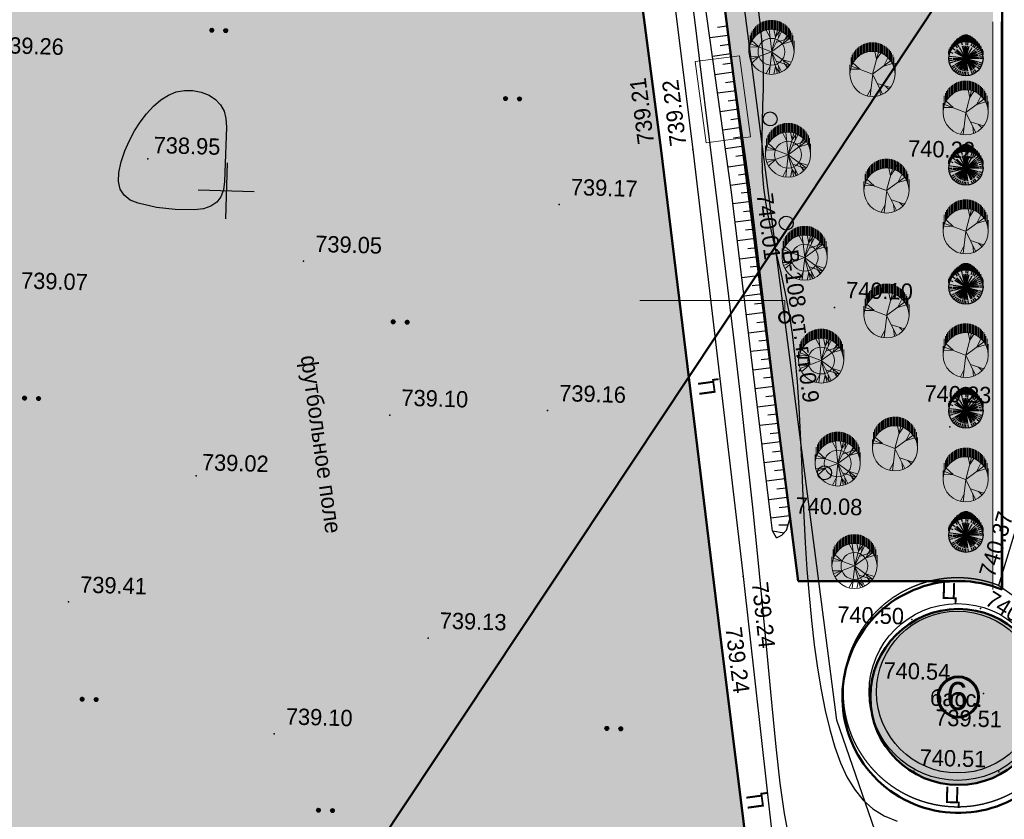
# Model space of a CAD drawing. Header units: millimetres. Extents: x -257011 to 237647566, y 2784933 to 6706507.
# Tile 213 of 256: x 9678030 to 9730843, y 5408623 to 5451520. Entities that reach past the tile are written whole.
import ezdxf

# ---------------------------------------------------------------- set-up
doc = ezdxf.new("R2010")
doc.units = ezdxf.units.MM
doc.header["$LTSCALE"] = 1000
doc.header["$PDMODE"] = 32
doc.header["$PDSIZE"] = 0.3
for name, pattern in [('Д_ТРОТ_ТРУБА', [3, 1.5, -1.5]), ('ДОРОГИ_СТРОЯЩ', [9, 8, -1]), ('Контура низ откосов  Штриховая 0.1-0.5 - - - - - - -', [0.6, 0.1, -0.5]), ('ОТКОС_НИЗ', [1.2, 0.2, -1])]:
    doc.linetypes.add(name, pattern=pattern)
for name, color, linetype in [('(001) Сетка', 92, 'Continuous'), ('(002) Рамка', 7, 'Continuous'), ('(004) Точки рельефа', 7, 'Continuous'), ('(007) Здания', 7, 'Continuous'), ('(014) Водопровод', 5, 'ИК_Водопровод -------в--------'), ('(025) Дорога', 7, 'Continuous'), ('(027) Гидрография', 7, 'Continuous'), ('(028) Гидротехн.', 7, 'Continuous'), ('(031) Горизонтали', 42, 'Continuous'), ('(035) Откосы', 7, 'Continuous'), ('(036) Растительность', 7, 'Continuous'), ('(038) Деревья', 7, 'Continuous'), ('TREE', 74, 'Continuous')]:
    doc.layers.add(name, color=color, linetype=linetype)
doc.layers.add('(032) Горизонтали утолщенные', color=32, linetype='Continuous', lineweight=30)
doc.layers.add('Ф А С А Д', color=250, linetype='Continuous', lineweight=15)
doc.styles.add('ATTR', font='romans.shx', dxfattribs={"width": 0.8, "height": 0.470416})
doc.styles.add('BM-431', font='txt')
doc.styles.add('D-431', font='txt', dxfattribs={"width": 2})
doc.styles.add('Roman', font='romans')
doc.styles.get("Standard").update_dxf_attribs({"font": 'ARIALN.TTF'})
doc.linetypes.add('KANALIS_K', pattern='A,1,["<",Standard,S=1.8,R=0,X=-0.9,Y=-0.9],3,-1,["К",Standard,S=1.8,R=0,X=-0.9,Y=-0.9],-1,10', length=16)
doc.linetypes.add('ИК_Водопровод -------в--------', pattern='A,9,-0.6,["В",Standard,S=1.2,R=0,X=0,Y=-0.6],-1.2', length=10.8)
pattern_1 = [(95, (-555770.2, -221587.06), (-275.171012, 230.8958947), [127, -381]), (185, (-555712.5, -221518.26), (-230.8958947, -275.171012), [127, -381])]

# ---------------------------------------------------------------- blocks, each defined once
blk = doc.blocks.new('d')
at = {"layer": '(038) Деревья', "color": 30}
blk.add_ellipse((0, 0), major_axis=(0.265, 0.265), ratio=1, start_param=5.497787, end_param=11.780972, dxfattribs=at)
blk = doc.blocks.new('*X70')
at = {"color": 0}
for p, q in [((1.84, 2.12), (2.16, 2.12)), ((1.85, 2.13), (2.15, 2.13)), ((1.86, 2.14), (2.14, 2.14)), ((1.87, 2.15), (2.13, 2.15)), ((1.88, 2.16), (2.12, 2.16)), ((1.9, 2.17), (2.11, 2.17)), ((1.91, 2.18), (2.09, 2.18)), ((1.94, 2.19), (2.06, 2.19)), ((1.8, 2.04), (2.2, 2.04)), ((1.8, 2.03), (2.2, 2.03)), ((1.8, 2.02), (2.2, 2.02)), ((1.8, 2.01), (2.2, 2.01)), ((1.8, 2), (2.2, 2)), ((1.8, 1.99), (2.2, 1.99)), ((1.8, 1.98), (2.2, 1.98)), ((1.8, 1.97), (2.2, 1.97)), ((1.8, 1.96), (2.2, 1.96)), ((1.81, 2.07), (2.19, 2.07)), ((1.81, 2.06), (2.19, 2.06)), ((1.81, 2.05), (2.19, 2.05)), ((1.81, 1.95), (2.19, 1.95)), ((1.81, 1.94), (2.19, 1.94)), ((1.81, 1.93), (2.19, 1.93)), ((1.82, 2.09), (2.18, 2.09)), ((1.82, 2.08), (2.18, 2.08)), ((1.82, 1.92), (2.18, 1.92)), ((1.82, 1.91), (2.18, 1.91)), ((1.83, 2.11), (2.17, 2.11)), ((1.83, 2.1), (2.17, 2.1)), ((1.83, 1.9), (2.17, 1.9)), ((1.83, 1.89), (2.17, 1.89)), ((1.84, 1.88), (2.16, 1.88)), ((1.85, 1.87), (2.15, 1.87)), ((1.86, 1.86), (2.14, 1.86)), ((1.87, 1.85), (2.13, 1.85)), ((1.88, 1.84), (2.12, 1.84)), ((1.9, 1.83), (2.11, 1.83)), ((1.91, 1.82), (2.09, 1.82)), ((1.94, 1.81), (2.06, 1.81))]:
    blk.add_line(p, q, dxfattribs=at)
blk = doc.blocks.new('I04100')
blk.add_circle((0, 0), 0.2)
blk.add_blockref('*X70', (-2, -2))
blk = doc.blocks.new('Setka')
at = {"layer": '(001) Сетка'}
for p, q in [((0, 1.5), (0, -1.5)), ((-1.5, 0), (1.5, 0))]:
    blk.add_line(p, q, dxfattribs=at)
blk = doc.blocks.new('kjvklglhl')
at = {"layer": '(004) Точки рельефа'}
for p in [(313.048, 477.771), (314.781, 477.717), (325.716, 477.154), (285.57, 476.405), (317.903, 475.66), (307.691, 474.575), (294.071, 471.143), (322.604, 469.469), (307.378, 463.509), (328.971, 463.246), (298.925, 463.025), (288.637, 459.469), (320.534, 458.04), (318.108, 454.899), (331.811, 454.811), (330.891, 453.542), (327.22, 452.858), (281.98, 452.519), (316.881, 452.353), (301.316, 451.128), (331.176, 448.981), (325.065, 448.539), (293.208, 445.757), (327.565, 444.715), (332.114, 444.815)]:
    blk.add_point(p, dxfattribs=at)
at = {"layer": '(014) Водопровод', "ltscale": 0.5, "flags": 128}
blk.add_lwpolyline([(325.711, 440.112), (326.312, 440.162), (325.744, 440.975), (323.361, 447.342), (313.499, 509.603), (261.079, 502.552), (256.511, 532.162)], dxfattribs=at)
at = {"layer": '(025) Дорога', "linetype": 'Д_ТРОТ_ТРУБА', "flags": 128}
blk.add_lwpolyline([(269.368, 515.247), (270.684, 506.001), (279.473, 507.345), (281.553, 506.423), (308.542, 510.883), (312.531, 513.649), (318.524, 513.838), (330.524, 514.19), (333.406, 460.634), (331.811, 454.811, 1.56758), (332.906, 443.73, 0.509364), (333.962, 453.359), (336.672, 456.912), (338.021, 457.657), (347.714, 458.292), (347.773, 448.108), (343.552, 448.203), (343.703, 435.09)], format="xyb", dxfattribs=at)
for points in [[(323.251, 418.267), (300.714, 414.809), (283.138, 412.485), (281.122, 413.564), (275.085, 449.451), (270.84, 474.617), (267.554, 498.57), (282.371, 501.061), (308.67, 505.056), (310.788, 503.765), (314.781, 477.717), (318.108, 454.899), (323.251, 418.267)], [(321.731, 420.742), (316.881, 452.353), (313.048, 477.771), (309.058, 502.896), (307.912, 503.399), (283.734, 499.451), (269.193, 497.303), (272.561, 474.353), (276.62, 450.413), (282.198, 415.2), (283.437, 414.157), (320.719, 419.528), (321.731, 420.742)]]:
    blk.add_lwpolyline(points, dxfattribs=at)
at = {"layer": '(025) Дорога', "linetype": 'Контура низ откосов  Штриховая 0.1-0.5 - - - - - - -'}
blk.add_lwpolyline([(333.962, 453.359), (331.811, 454.811)], dxfattribs=at)
at = {"layer": '(027) Гидрография', "color": 3}
blk.add_circle((329.784, 449.03), 4.344, dxfattribs=at)
at = {"layer": '(028) Гидротехн.', "ltscale": 0.8}
blk.add_circle((329.784, 449.03), 4.744, dxfattribs=at)
at = {"layer": '(031) Горизонтали', "flags": 128}
blk.add_lwpolyline([(314.314, 486.931), (314.708, 484.393), (315.113, 481.742), (315.531, 478.995), (315.96, 476.168), (316.397, 473.28), (316.836, 470.352), (317.272, 467.403), (317.699, 464.454), (318.114, 461.525), (318.509, 458.637), (318.88, 455.809), (319.223, 453.066), (319.542, 450.453), (319.841, 448.017), (320.125, 445.808), (320.399, 443.873), (320.666, 442.262), (320.933, 441.022)], dxfattribs=at)
blk.add_lwpolyline([(289.718, 475.303), (289.673, 474.853), (289.54, 474.48), (289.322, 474.181), (289.016, 473.959), (288.625, 473.811), (288.146, 473.74), (287.113, 473.724), (286.101, 473.812), (285.11, 474.003), (284.674, 474.165), (284.348, 474.41), (284.132, 474.735), (284.026, 475.143), (284.029, 475.632), (284.143, 476.203), (284.328, 476.797), (284.549, 477.356), (284.805, 477.878), (285.096, 478.364), (285.423, 478.814), (285.784, 479.229), (286.171, 479.582), (286.573, 479.849), (286.99, 480.03), (287.422, 480.124), (287.869, 480.131), (288.331, 480.053), (288.761, 479.9), (289.112, 479.687), (289.385, 479.413), (289.58, 479.078), (289.695, 478.682), (289.732, 478.225), (289.721, 475.79)], close=True, dxfattribs=at)
at = {"layer": '(032) Горизонтали утолщенные'}
blk.add_lwpolyline([(318.049, 485.514), (318.176, 484.619), (318.29, 483.732), (318.376, 482.847), (318.426, 481.962), (318.446, 481.075), (318.449, 480.187), (318.447, 479.3), (318.451, 478.415), (318.474, 477.533), (318.528, 476.653), (318.624, 475.779), (318.77, 474.907), (318.96, 474.029), (319.181, 473.134), (319.424, 472.209), (319.676, 471.243), (319.927, 470.224), (320.165, 469.141), (320.379, 467.981), (320.56, 466.739), (320.713, 465.423), (320.844, 464.049), (320.959, 462.631), (321.065, 461.182), (321.168, 459.718), (321.275, 458.252), (321.392, 456.8), (321.525, 455.375), (321.676, 453.984), (321.845, 452.637), (322.033, 451.341), (322.24, 450.104), (322.468, 448.933), (322.718, 447.837), (322.99, 446.822), (323.286, 445.896), (323.614, 445.061), (323.982, 444.317), (324.399, 443.666), (324.874, 443.109), (325.416, 442.645), (326.033, 442.278), (326.734, 442.006)], dxfattribs=at)
at = {"layer": '(035) Откосы'}
for p, q in [((315.919, 484.325), (316.412, 484.409)), ((315.51, 483.748), (316.496, 483.916)), ((316.087, 483.34), (316.58, 483.424)), ((315.678, 482.763), (316.664, 482.931)), ((316.255, 482.354), (316.748, 482.438)), ((315.846, 481.777), (316.832, 481.945)), ((316.423, 481.369), (316.916, 481.453)), ((316.014, 480.792), (317, 480.96)), ((316.591, 480.383), (317.084, 480.467)), ((316.182, 479.806), (317.168, 479.975)), ((316.759, 479.398), (317.252, 479.482)), ((316.35, 478.821), (317.336, 478.989)), ((316.927, 478.412), (317.42, 478.496)), ((316.518, 477.835), (317.504, 478.004)), ((317.095, 477.427), (317.588, 477.511)), ((316.686, 476.85), (317.672, 477.018)), ((317.263, 476.441), (317.756, 476.525)), ((316.854, 475.865), (317.84, 476.033)), ((317.427, 475.466), (317.921, 475.539)), ((317.006, 474.897), (317.995, 475.045)), ((317.574, 474.477), (318.069, 474.551)), ((317.154, 473.909), (318.143, 474.056)), ((317.722, 473.488), (318.217, 473.562)), ((317.301, 472.92), (318.29, 473.068)), ((317.87, 472.499), (318.364, 472.573)), ((317.449, 471.931), (318.438, 472.079)), ((318.017, 471.511), (318.512, 471.585)), ((317.597, 470.942), (318.586, 471.09)), ((318.165, 470.522), (318.659, 470.596)), ((317.744, 469.954), (318.733, 470.101)), ((318.313, 469.533), (318.807, 469.607)), ((317.892, 468.965), (318.881, 469.113)), ((318.46, 468.544), (318.955, 468.618)), ((318.039, 467.976), (319.028, 468.124)), ((318.608, 467.556), (319.102, 467.63)), ((318.187, 466.988), (319.176, 467.135)), ((318.755, 466.567), (319.25, 466.641)), ((318.335, 465.999), (319.324, 466.146)), ((318.903, 465.578), (319.398, 465.652)), ((318.482, 465.01), (319.471, 465.158)), ((319.051, 464.589), (319.545, 464.663)), ((318.63, 464.021), (319.619, 464.169)), ((318.778, 463.033), (319.767, 463.18)), ((319.198, 463.601), (319.693, 463.675)), ((319.346, 462.612), (319.84, 462.686)), ((318.925, 462.044), (319.914, 462.191)), ((319.493, 461.623), (319.988, 461.697)), ((319.073, 461.055), (320.062, 461.203)), ((319.641, 460.635), (320.136, 460.708)), ((319.22, 460.066), (320.209, 460.214)), ((319.789, 459.646), (320.283, 459.72)), ((319.368, 459.078), (320.357, 459.225)), ((319.936, 458.657), (320.431, 458.731)), ((319.516, 458.089), (320.505, 458.237)), ((319.619, 457.386), (320.247, 457.309)), ((319.951, 457.722), (320.456, 457.749))]:
    blk.add_line(p, q, dxfattribs=at)
blk.add_lwpolyline([(319.844, 457.028), (320.125, 457.17), (320.377, 457.458), (320.534, 458.04), (317.903, 475.66), (312.574, 506.915), (312.192, 507.383), (311.596, 507.687), (310.502, 508.023), (284.392, 504.328), (278.337, 503.244), (265.243, 500.775), (264.939, 500.462), (264.803, 499.989), (265.706, 495.765), (268.865, 477.481), (274.213, 445.131), (280.153, 409.582)], dxfattribs=at)
at = {"layer": '(035) Откосы', "linetype": 'ОТКОС_НИЗ'}
blk.add_lwpolyline([(319.844, 457.028), (319.619, 457.386), (319.514, 458.099), (316.916, 475.502), (311.633, 506.487), (311.551, 506.587), (311.219, 506.757), (310.421, 507.002), (284.551, 503.341), (278.518, 502.26), (265.85, 499.872), (266.688, 495.955), (269.851, 477.647), (275.2, 445.294), (281.12, 409.861), (281.136, 409.822), (281.351, 409.621), (310.666, 409.479), (317.618, 409.281), (323.511, 408.859), (324.497, 408.587)], dxfattribs=at)
at = {"lineweight": 15, "ltscale": 0.1}
blk.add_lwpolyline([(315.472, 478.096), (314.765, 482.438), (317.134, 482.824), (317.84, 478.481)], close=True, dxfattribs=at)
at = {"layer": '(001) Сетка'}
blk.add_blockref('Setka', (289.817, 474.81), dxfattribs=at)
at = {"layer": '(036) Растительность', "linetype": 'Continuous', "xscale": 0.5, "yscale": 0.5, "zscale": 0.5}
for p in [(288.797, 483.398), (289.547, 483.398), (304.654, 480.178), (305.404, 480.178), (298.967, 468.038), (299.717, 468.038), (279.319, 463.388), (280.069, 463.388), (282.855, 447.331), (283.605, 447.331), (311.034, 446.556), (311.784, 446.556), (295.695, 441.734), (296.445, 441.734)]:
    blk.add_blockref('I04100', p, dxfattribs=at)
at = {"layer": '(038) Деревья', "color": 30, "linetype": 'Continuous'}
for p in [(318.869, 479.478), (319.896, 473.918), (322.323, 460.585)]:
    blk.add_blockref('d', p, dxfattribs=at)
at = {"layer": '(004) Точки рельефа', "style": 'D-431'}
for s, p in [('739.26', (277.312, 481.843)), ('740.22', (326.316, 477.674)), ('738.95', (285.857, 476.72)), ('739.17', (308.291, 475.095)), ('739.05', (294.671, 471.663)), ('740.10', (323.204, 469.989)), ('739.07', (278.954, 469.257)), ('740.23', (327.566, 464.561)), ('739.16', (307.978, 464.029)), ('739.10', (299.525, 463.545)), ('739.02', (288.924, 459.784)), ('740.08', (320.821, 458.355)), ('739.41', (282.58, 453.039)), ('740.50', (323.22, 452.574)), ('739.13', (301.916, 451.648)), ('740.54', (325.786, 449.647)), ('739.51', (328.626, 447.193)), ('739.10', (293.808, 446.277)), ('740.51', (327.852, 445.03))]:
    blk.add_text(s, height=0.875, dxfattribs=at).set_placement(p)
for s, rotation, p in [('739.21', 99.0241, (312.692, 478.006)), ('739.22', 98.8598, (314.425, 477.953)), ('740.01', 278.4912, (318.257, 475.422)), ('740.37', 74.6807, (331.583, 455.172)), ('739.24', 277.9817, (318.582, 454.58)), ('740.48', 329.7909, (331.061, 453.797)), ('739.24', 278.7227, (317.236, 452.116))]:
    blk.add_text(s, height=0.875, rotation=rotation, dxfattribs=at).set_placement(p)
at = {"layer": '(007) Здания', "color": 0, "insert": (294.923, 466.185), "char_height": 0.88, "width": 15.10641, "attachment_point": 1, "rotation": 279.6237, "style": 'BM-431'}
blk.add_mtext('футбольное поле', dxfattribs=at)
at = {"layer": '(014) Водопровод', "color": 0, "linetype": 'Continuous', "style": 'BM-431'}
blk.add_text('В-108 ст. гл.0.9', height=0.875, rotation=279.6164, dxfattribs=at).set_placement((319.7, 472.427))
at = {"layer": '(025) Дорога', "linetype": 'ДОРОГИ_СТРОЯЩ', "style": 'BM-431'}
for p in [(316.381, 464.625), (319.595, 442.506)]:
    blk.add_text('Ц', height=0.875, rotation=99.3824, dxfattribs=at).set_placement(p)
for p in [(328.748, 454.003), (329.228, 443.058)]:
    blk.add_text('Ц', height=0.875, dxfattribs=at).set_placement(p)
at = {"layer": '(027) Гидрография', "color": 0, "style": 'D-431'}
blk.add_text('басс.', height=0.875, dxfattribs=at).set_placement((328.312, 448.258))
blk = doc.blocks.new('dhdyfh')
at = {"layer": 'TREE', "color": 92, "lineweight": 20}
for p, q in [((10253672, 5665895), (10253672, 5666384)), ((10253733, 5665949), (10253733, 5666439)), ((10253793, 5665998), (10253793, 5666487)), ((10253854, 5666529), (10253854, 5666039)), ((10253914, 5666083), (10253914, 5666567)), ((10253975, 5666109), (10253975, 5666601)), ((10254035, 5666629), (10254035, 5666140)), ((10254096, 5666652), (10254096, 5666163)), ((10254156, 5666184), (10254156, 5666675)), ((10254217, 5666691), (10254217, 5666204)), ((10254277, 5666217), (10254277, 5666705)), ((10254338, 5666714), (10254338, 5666227)), ((10254398, 5666235), (10254398, 5666724)), ((10254459, 5666724), (10254459, 5666238)), ((10254519, 5666243), (10254519, 5666724)), ((10254580, 5666724), (10254580, 5666240)), ((10254640, 5666233), (10254640, 5666724)), ((10254701, 5666717), (10254701, 5666227)), ((10254761, 5666215), (10254761, 5666706)), ((10254822, 5666693), (10254822, 5666199)), ((10254882, 5666186), (10254882, 5666674)), ((10254943, 5666652), (10254943, 5666166)), ((10255003, 5666140), (10255003, 5666629)), ((10255064, 5666601), (10255064, 5666114)), ((10255125, 5666081), (10255125, 5666565)), ((10255185, 5666529), (10255185, 5666042)), ((10255246, 5665998), (10255246, 5666487)), ((10255306, 5666441), (10255306, 5665949)), ((10255367, 5665893), (10255367, 5666384)), ((10253370, 5665419), (10253370, 5665908)), ((10253430, 5665555), (10253430, 5666052)), ((10253491, 5665666), (10253491, 5666158)), ((10253551, 5665761), (10253551, 5666240)), ((10253612, 5665831), (10253612, 5666323)), ((10254443, 5665800), (10254236, 5666193)), ((10254532, 5665031), (10254393, 5666223)), ((10254522, 5665028), (10254837, 5666198)), ((10254522, 5665031), (10255054, 5666100)), ((10254739, 5665821), (10254650, 5666236)), ((10254739, 5665828), (10254966, 5666152)), ((10254897, 5665793), (10254946, 5666154)), ((10255123, 5665467), (10255340, 5665898)), ((10255212, 5665677), (10255390, 5665854)), ((10255427, 5666323), (10255427, 5665828)), ((10255488, 5665756), (10255488, 5666256)), ((10255548, 5666158), (10255548, 5665664)), ((10255609, 5665574), (10255609, 5666055)), ((10255669, 5665911), (10255669, 5665409)), ((10253309, 5665030), (10253309, 5665514)), ((10253851, 5665282), (10253348, 5665297)), ((10254519, 5665030), (10253387, 5665451)), ((10253851, 5665290), (10253466, 5665636)), ((10254522, 5665028), (10255488, 5665736)), ((10254778, 5665531), (10255478, 5665762)), ((10255133, 5665459), (10255577, 5665590)), ((10255730, 5665030), (10255730, 5665615))]:
    blk.add_line(p, q, dxfattribs=at)
at = {"layer": 'TREE', "color": 30, "lineweight": 20, "true_color": 0xf8991e}
for p, q in [((10253851, 5664777), (10253348, 5664762)), ((10254519, 5665030), (10253387, 5664608)), ((10253851, 5664769), (10253466, 5664423)), ((10254532, 5665028), (10254393, 5663836)), ((10254522, 5665031), (10254837, 5663861)), ((10254522, 5665031), (10255488, 5664323)), ((10254522, 5665028), (10255054, 5663959)), ((10254443, 5664259), (10254236, 5663866)), ((10254739, 5664238), (10254650, 5663823)), ((10254739, 5664231), (10254966, 5663908)), ((10254778, 5664528), (10255478, 5664297)), ((10254897, 5664266), (10254946, 5663905)), ((10255123, 5664592), (10255340, 5664161)), ((10255133, 5664600), (10255577, 5664469)), ((10255212, 5664382), (10255390, 5664205))]:
    blk.add_line(p, q, dxfattribs=at)
blk.add_circle((10254519, 5665030), 1210, dxfattribs=at)
at = {"layer": 'TREE', "color": 92, "lineweight": 20}
blk.add_circle((10254519, 5665030), 720, dxfattribs=at)
at = {"layer": 'TREE', "color": 30, "lineweight": 20, "true_color": 0xf8991e, "style": 'ATTR', "width": 0.8, "flags": 9}
for p in [(10254522, 5665031), (10254522, 5665028)]:
    blk.add_attdef('ESTCODE', p, '', height=14.1, rotation=90, dxfattribs=at)
blk = doc.blocks.new('16')
h = blk.add_hatch(color=256)
h.dxf.hatch_style = 1
h.set_gradient(color1=(153, 204, 102), one_color=1, tint=1, name='SPHERICAL')
h.paths.add_polyline_path([(16382639, 10776741, 1), (16386324, 10776741, 1)])
blk.add_circle((16384481, 10776741), 1842)
at = {"layer": 'TREE'}
for p, q in [((16384481, 10778583), (16384481, 10778214)), ((16384938, 10778583), (16385310, 10778583)), ((16383208, 10777476), (16382886, 10777662)), ((16383317, 10777634), (16383020, 10777862)), ((16383442, 10777780), (16383179, 10778043)), ((16383584, 10777909), (16383360, 10778202)), ((16384481, 10776741), (16383384, 10777583)), ((16384481, 10776741), (16383504, 10777717)), ((16383746, 10778014), (16383560, 10778336)), ((16384481, 10776741), (16383643, 10777834)), ((16384481, 10776741), (16383791, 10777937)), ((16384102, 10778156), (16384005, 10778520)), ((16384481, 10776741), (16384124, 10778075)), ((16384290, 10778196), (16384241, 10778567)), ((16384481, 10776741), (16384302, 10778103)), ((16384481, 10778122), (16384481, 10776741)), ((16384481, 10776741), (16384661, 10778103)), ((16384481, 10776741), (16385172, 10777937)), ((16384481, 10776741), (16385320, 10777834)), ((16384481, 10776741), (16385458, 10777717)), ((16384673, 10778196), (16384722, 10778567)), ((16385044, 10778100), (16385186, 10778442)), ((16385074, 10778491), (16385524, 10778491)), ((16385282, 10778398), (16385700, 10778398)), ((16385378, 10777909), (16385603, 10778202)), ((16385450, 10778306), (16385862, 10778306)), ((16385595, 10778214), (16385999, 10778214)), ((16385646, 10777634), (16385943, 10777862)), ((16385701, 10778122), (16386115, 10778122)), ((16385755, 10777476), (16386077, 10777662)), ((16385799, 10778030), (16386226, 10778030)), ((16385881, 10777938), (16386324, 10777938)), ((16385956, 10777846), (16386436, 10777846)), ((16386517, 10777754), (16386019, 10777754)), ((16386085, 10777662), (16386598, 10777662)), ((16386124, 10777569), (16386671, 10777569)), ((16382639, 10776741), (16383008, 10776741)), ((16383020, 10776933), (16382655, 10776981)), ((16383020, 10776548), (16382655, 10776500)), ((16383056, 10777122), (16382702, 10777217)), ((16383119, 10777305), (16382780, 10777445)), ((16384481, 10776741), (16383100, 10776741)), ((16384481, 10776741), (16383114, 10776920)), ((16384481, 10776741), (16383114, 10776561)), ((16384481, 10776741), (16383147, 10777098)), ((16384481, 10776741), (16383207, 10777268)), ((16384481, 10776741), (16383207, 10776213)), ((16384481, 10776741), (16383285, 10777431)), ((16384481, 10776741), (16383285, 10776050)), ((16384481, 10776741), (16383384, 10775898)), ((16384481, 10776741), (16383504, 10775764)), ((16384481, 10776741), (16383643, 10775648)), ((16384481, 10776741), (16383791, 10775544)), ((16384481, 10776741), (16383956, 10775471)), ((16384481, 10776741), (16384124, 10775406)), ((16384481, 10776741), (16385678, 10777431)), ((16384481, 10776741), (16385816, 10777098)), ((16384481, 10776741), (16385848, 10776920)), ((16384481, 10776741), (16385863, 10776741)), ((16384481, 10776741), (16385458, 10775764)), ((16384481, 10776741), (16385816, 10776383)), ((16384481, 10776741), (16385678, 10776050)), ((16384481, 10776741), (16385848, 10776561)), ((16384481, 10776741), (16385320, 10775648)), ((16384481, 10776741), (16385172, 10775544)), ((16384481, 10776741), (16384839, 10775406)), ((16384481, 10776741), (16385007, 10775471)), ((16384481, 10776741), (16384661, 10775378)), ((16384481, 10775359), (16384481, 10776741)), ((16385907, 10777122), (16386261, 10777217)), ((16385942, 10776548), (16386308, 10776500)), ((16386324, 10776741), (16385955, 10776741)), ((16386744, 10777477), (16386171, 10777477)), ((16386812, 10777385), (16386207, 10777385)), ((16386238, 10777293), (16386872, 10777293)), ((16386924, 10777201), (16386269, 10777201)), ((16386289, 10777109), (16386975, 10777109)), ((16387013, 10777017), (16386304, 10777017)), ((16387005, 10776464), (16386305, 10776464)), ((16386313, 10776556), (16387035, 10776556)), ((16386316, 10776925), (16387043, 10776925)), ((16387056, 10776833), (16386320, 10776833)), ((16387056, 10776648), (16386324, 10776648)), ((16386328, 10776741), (16387065, 10776741)), ((16383119, 10776176), (16382780, 10776036)), ((16383208, 10776005), (16382886, 10775819)), ((16383317, 10775847), (16383020, 10775619)), ((16383584, 10775572), (16383360, 10775279)), ((16383746, 10775467), (16383560, 10775145)), ((16385217, 10775467), (16385402, 10775145)), ((16385378, 10775572), (16385603, 10775279)), ((16385521, 10775701), (16385784, 10775438)), ((16385646, 10775847), (16385943, 10775619)), ((16385755, 10776005), (16386077, 10775819)), ((16385795, 10775451), (16386230, 10775451)), ((16385844, 10776176), (16386183, 10776036)), ((16386333, 10775543), (16385881, 10775543)), ((16385956, 10775635), (16386427, 10775635)), ((16386517, 10775727), (16386023, 10775727)), ((16386081, 10775819), (16386603, 10775819)), ((16386680, 10775912), (16386132, 10775912)), ((16386171, 10776004), (16386744, 10776004)), ((16386812, 10776096), (16386211, 10776096)), ((16386242, 10776188), (16386872, 10776188)), ((16386928, 10776280), (16386262, 10776280)), ((16386285, 10776372), (16386975, 10776372)), ((16383918, 10775381), (16383776, 10775039)), ((16384102, 10775325), (16384005, 10774961)), ((16384481, 10774898), (16384481, 10775267)), ((16384673, 10775285), (16384722, 10774914)), ((16384861, 10775325), (16384958, 10774961)), ((16384868, 10774898), (16385306, 10774898)), ((16385044, 10775381), (16385186, 10775039)), ((16385511, 10774991), (16385058, 10774991)), ((16385310, 10775083), (16385695, 10775083)), ((16385849, 10775175), (16385446, 10775175)), ((16385587, 10775267), (16385995, 10775267)), ((16386119, 10775359), (16385697, 10775359))]:
    blk.add_line(p, q, dxfattribs=at)
at = {"layer": 'TREE', "style": 'ATTR', "width": 0.8, "flags": 9}
blk.add_attdef('ESTCODE', (16384481, 10776741), '', height=21.5, dxfattribs=at)
blk = doc.blocks.new('17')
at = {"layer": 'TREE', "color": 68, "lineweight": 20, "true_color": 0x306100}
for p, q in [((16375547, 10777897), (16376284, 10777897)), ((16375547, 10776055), (16376189, 10777778)), ((16375932, 10777072), (16375955, 10777838)), ((16375943, 10777072), (16376470, 10777658)), ((16376140, 10777805), (16376884, 10777805)), ((16376347, 10777713), (16377104, 10777713)), ((16376516, 10777620), (16377265, 10777620)), ((16376661, 10777528), (16377389, 10777528)), ((16376767, 10777436), (16377515, 10777436)), ((16376865, 10777344), (16377610, 10777344)), ((16376947, 10777252), (16377692, 10777252)), ((16377022, 10777160), (16377766, 10777160)), ((16377829, 10777068), (16377084, 10777068)), ((16377151, 10776976), (16377888, 10776976)), ((16377190, 10776884), (16377939, 10776884)), ((16377982, 10776792), (16377237, 10776792)), ((16378017, 10776699), (16377272, 10776699)), ((16375545, 10776036), (16373730, 10776246)), ((16374374, 10776171), (16373777, 10776487)), ((16375545, 10776051), (16373917, 10775240)), ((16375545, 10776051), (16377325, 10775571)), ((16375545, 10776051), (16376623, 10774580)), ((16376751, 10775721), (16377384, 10775856)), ((16377304, 10776607), (16378052, 10776607)), ((16378077, 10776515), (16377335, 10776515)), ((16377355, 10776423), (16378098, 10776423)), ((16378111, 10776331), (16377369, 10776331)), ((16377378, 10775870), (16378127, 10775870)), ((16377381, 10776239), (16378126, 10776239)), ((16378126, 10776147), (16377386, 10776147)), ((16378126, 10775963), (16377390, 10775963)), ((16377394, 10776055), (16378126, 10776055)), ((16374386, 10775481), (16373835, 10775406)), ((16374784, 10775661), (16374433, 10774595)), ((16376201, 10775120), (16376400, 10774445)), ((16376213, 10775135), (16376868, 10774805)), ((16376763, 10775721), (16377255, 10775376)), ((16377147, 10775134), (16377884, 10775134)), ((16377939, 10775226), (16377198, 10775226)), ((16377237, 10775318), (16377982, 10775318)), ((16378017, 10775410), (16377276, 10775410)), ((16377308, 10775502), (16378050, 10775502)), ((16378080, 10775594), (16377327, 10775594)), ((16377351, 10775686), (16378099, 10775686)), ((16378115, 10775778), (16377370, 10775778)), ((16374561, 10775000), (16374292, 10774730)), ((16376888, 10774305), (16376124, 10774305)), ((16376376, 10774397), (16377108, 10774397)), ((16377265, 10774489), (16376512, 10774489)), ((16376652, 10774581), (16377414, 10774581)), ((16377515, 10774673), (16376763, 10774673)), ((16376861, 10774765), (16377610, 10774765)), ((16377696, 10774857), (16376947, 10774857)), ((16377022, 10774949), (16377766, 10774949)), ((16377829, 10775042), (16377088, 10775042)), ((16375547, 10774213), (16376438, 10774213))]:
    blk.add_line(p, q, dxfattribs=at)
blk.add_circle((16375547, 10776055), 1842, dxfattribs=at)
at = {"layer": 'TREE', "color": 68, "lineweight": 20, "true_color": 0x306100, "style": 'ATTR', "width": 0.8, "flags": 9}
blk.add_attdef('ESTCODE', (16375545, 10776051), '', height=21.5, dxfattribs=at)

msp = doc.modelspace()

# ---------------------------------------------------------------- hatches: boundary and pattern name
at = {"lineweight": 100, "transparency": 33554687}
h = msp.add_hatch(color=256, dxfattribs=at)
h.set_gradient(color1=(64, 201, 199), color2=(149, 231, 234), name='SPHERICAL')
edge = h.paths.add_edge_path()
edge.add_arc((9728377.276, 5415186.841), 4719.268, 0, 360)
at = {"lineweight": 50}
h = msp.add_hatch(color=1, dxfattribs=at)
h.set_gradient(color1=(255, 255, 255), one_color=1, tint=1)
h.paths.add_polyline_path([(9727296.603, 5415186.841, 1), (9729457.949, 5415186.841, 1)])
at = {"layer": 'Ф А С А Д', "linetype": 'KANALIS_K', "ltscale": 1000}
h = msp.add_hatch(dxfattribs=at)
h.set_pattern_fill('CROSS', color=92, scale=40, angle=95)
h.set_pattern_definition(pattern_1)
h.paths.add_polyline_path([(9735232.32, 5491071.67), (9764251.233, 5491591.556), (9764251.233, 5483108.659), (9735232.32, 5483108.659)], flags=17)
h.paths.add_polyline_path([(9735232.32, 5466974.282), (9779090.495, 5466974.282), (9779090.495, 5456068.293), (9735232.32, 5456068.293)], flags=17)
h.paths.add_polyline_path([(9735232.32, 5468822.222), (9738969.435, 5468822.222), (9738969.435, 5472233.633), (9737101.295, 5472233.633), (9737101.295, 5475760.555), (9738969.435, 5475760.555), (9738969.435, 5481260.599), (9735232.32, 5481260.599)], flags=17)
h.paths.add_polyline_path([(9735232.32, 5442186.341), (9738969.435, 5442186.341), (9738969.435, 5446989.272), (9737989.108, 5446989.272), (9737989.108, 5450516.195), (9738969.435, 5450516.195), (9738969.435, 5454235.879), (9735232.32, 5454235.879)], flags=17)
edge = h.paths.add_edge_path()
edge.add_line((9737452.912, 5428288.875), (9773415.802, 5429065.133))
edge.add_line((9773415.802, 5429065.133), (9773415.802, 5440462.209))
edge.add_line((9773415.802, 5440462.209), (9735232.32, 5440462.209))
edge.add_line((9735232.32, 5440462.209), (9735232.32, 5430320.543))
edge.add_arc((9737330.079, 5430383.995), 2098.718, 181.732534, 273.3553239)
h.paths.add_polyline_path([(9789566.246, 5430261.133), (9792184.629, 5430261.133), (9792184.629, 5467611.379), (9789566.246, 5467611.379)])
h.paths.add_polyline_path([(9799028.839, 5431183.051), (9799028.839, 5464447.132), (9801915.55, 5464447.132), (9801915.55, 5484655.528), (9799140.732, 5484655.528), (9799140.732, 5497204.157), (9738047.331, 5497829.606), (9738047.331, 5499355.383), (9698328.96, 5501355.383), (9694541.036, 5501355.383), (9692585.925, 5501356.444), (9694959.297, 5502381.059), (9701657.021, 5502773.92), (9783529.241, 5501166.636), (9799140.732, 5500383.649), (9811484.066, 5499523.795), (9810589.23, 5432686.438), (9809004.976, 5431432.959)])
h.paths.add_polyline_path([(9789181.816, 5481379.137), (9792234.988, 5481379.137), (9792234.988, 5493747.169), (9789181.816, 5493747.169)], flags=17)
h = msp.add_hatch(dxfattribs=at)
h.set_pattern_fill('CROSS', color=92, scale=40, angle=95)
h.set_pattern_definition([(95, (-555770.2, -380203.22), (-275.171012, 230.8958947), [127, -381]), (185, (-555712.5, -380134.42), (-230.8958947, -275.171012), [127, -381])])
h.paths.add_polyline_path([(9699084.415, 5469214.668), (9700328.413, 5469372.703), (9709193.957, 5469394.5), (9711585.984, 5451010.596), (9712413.365, 5444651.759), (9715529.798, 5419135.881), (9719489.363, 5387401.047), (9718443.651, 5386216.372), (9699734.572, 5384055.542), (9681025.494, 5381894.711), (9679816.203, 5382972.228), (9675230.368, 5418327.995), (9671845.49, 5442373.137), (9669124.594, 5465408.618)])
h = msp.add_hatch(dxfattribs=at)
h.set_pattern_fill('CROSS', color=92, scale=40, angle=95)
h.set_pattern_definition(pattern_1)
edge = h.paths.add_edge_path()
edge.add_line((9730232.32, 5469372.703), (9713643.365, 5469372.703))
edge.add_line((9713643.365, 5469372.703), (9719792.25, 5421406.109))
edge.add_line((9719792.25, 5421406.109), (9728377.276, 5421406.109))
edge.add_arc((9728377.276, 5415186.841), 6219.268, 72.6460502, 90, ccw=False)
edge.add_line((9730232.32, 5421123.01), (9730232.32, 5469372.703))

# ---------------------------------------------------------------- linework, layer by layer
at = {"layer": '(002) Рамка', "color": 0, "lineweight": 60, "ltscale": 1000}
msp.add_circle((9728377.276, 5415186.841), 1080.673, dxfattribs=at)
at = {"lineweight": 50, "ltscale": 1000}
for p, q in [((9645617.687, 5329487.386), (9927692.613, 5754348.678)), ((9719792.25, 5421406.109), (9713643.365, 5469372.703)), ((9730732.32, 5469372.703), (9730732.32, 5451410.599)), ((9728377.276, 5421406.109), (9719792.25, 5421406.109))]:
    msp.add_line(p, q, dxfattribs=at)
for points in [[(9700328.413, 5469372.703), (9709196.793, 5469372.703), (9709700.487, 5465501.565), (9712413.365, 5444651.759), (9715529.798, 5419135.881), (9719489.363, 5387401.047), (9718443.651, 5386216.372), (9699734.572, 5384055.542), (9681025.494, 5381894.711), (9679816.203, 5382972.228), (9675230.368, 5418327.995), (9671845.49, 5442373.137), (9669124.594, 5465408.618), (9700328.413, 5469372.703)], [(9730732.32, 5420942.973), (9730732.32, 5451410.599)]]:
    msp.add_lwpolyline(points, dxfattribs=at)
at = {"color": 150, "lineweight": 0, "ltscale": 1000}
for points in [[(9730232.32, 5420942.973), (9730232.32, 5451410.599)], [(9730682.32, 5420942.973), (9730682.32, 5451410.599)]]:
    msp.add_lwpolyline(points, dxfattribs=at)
at = {"color": 5, "lineweight": 0, "ltscale": 1000}
msp.add_lwpolyline([(9719063.966, 5435554.295), (9719063.966, 5436456.531), (9711293.768, 5436456.531)], dxfattribs=at)
at = {"color": 5, "lineweight": 50, "ltscale": 1000}
msp.add_circle((9719063.966, 5435554.295), 294.336, dxfattribs=at)
at = {"lineweight": 50, "ltscale": 1000}
msp.add_circle((9728377.276, 5415186.841), 4719.268, dxfattribs=at)
msp.add_arc((9728377.276, 5415186.841), 6219.268, 67.7487341, 45.6929666, dxfattribs=at)

# ---------------------------------------------------------------- block references
at = {"lineweight": 5, "xscale": 999.9999999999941, "yscale": 999.9999999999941, "zscale": 999.9999999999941, "rotation": 358.3893224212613}
msp.add_blockref('kjvklglhl', (9386059.538, 4975868.643), dxfattribs=at)
at = {"lineweight": 50}
for p in [(-536166.273, -215231.48), (-535277.547, -220753.323), (-534388.82, -226275.166), (-533500.093, -231797.01), (-532611.367, -237318.853), (-531713.24, -242815.663)]:
    msp.add_blockref('dhdyfh', p, dxfattribs=at)
at = {"color": 150, "lineweight": 100, "rotation": 90}
for name, p, xscale, yscale, zscale in [('16', (15101615.978, -2719185.458), 0.4985583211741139, 0.4985583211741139, 0.4985583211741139), ('17', (16803521.164, -5309950.627), 0.6569891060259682, 0.6569891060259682, 0.6569891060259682), ('17', (16808520.696, -5312007.09), 0.6569891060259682, 0.6569891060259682, 0.6569891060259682), ('16', (15101615.978, -2725062.227), 0.4985583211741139, 0.4985583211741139, 0.4985583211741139), ('17', (16804275.962, -5316201.084), 0.6569891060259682, 0.6569891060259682, 0.6569891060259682), ('17', (16808520.696, -5318385.02), 0.6569891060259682, 0.6569891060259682, 0.6569891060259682), ('16', (15101615.978, -2731441.302), 0.4985583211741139, 0.4985583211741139, 0.4985583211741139), ('17', (16804275.962, -5322897.331), 0.6569891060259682, 0.6569891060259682, 0.6569891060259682), ('17', (16808520.696, -5325033.049), 0.6569891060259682, 0.6569891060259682, 0.6569891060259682), ('16', (15101615.978, -2738089.332), 0.4985583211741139, 0.4985583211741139, 0.4985583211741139), ('17', (16804727.054, -5330036.366), 0.6569891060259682, 0.6569891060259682, 0.6569891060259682), ('17', (16808520.696, -5331699.622), 0.6569891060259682, 0.6569891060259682, 0.6569891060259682), ('16', (15101615.978, -2744755.904), 0.4985583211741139, 0.4985583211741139, 0.4985583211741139)]:
    msp.add_blockref(name, p, dxfattribs=dict(at, xscale=xscale, yscale=yscale, zscale=zscale))

# ---------------------------------------------------------------- texts
at = {"color": 250, "insert": (9728897.18, 5415230.172, 0), "char_height": 1500, "width": 156685.73039, "attachment_point": 6, "style": 'Roman'}
msp.add_mtext('\\pt64500;{\\fArial|b0|i0|c0|p34;6}', dxfattribs=at)

doc.saveas('drawing.dxf')
